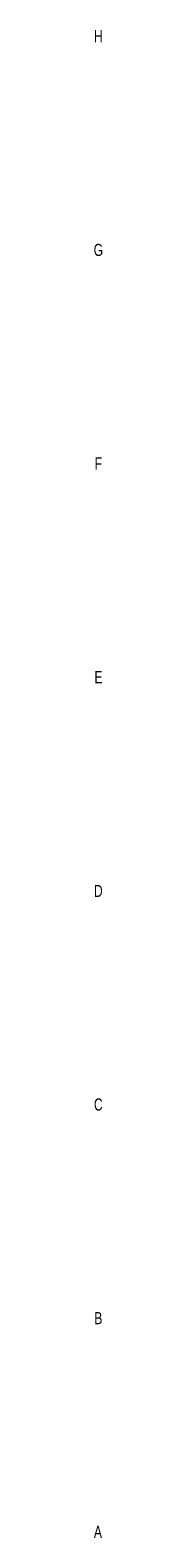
# Model space of a CAD drawing. Header units: inches. Extents: x 0.1 to 87.3, y 0.1 to 33.9.
# Tile 174 of 174: x 87.142 to 87.341, y 2.54 to 32.53. Entities that reach past the tile are written whole.
import ezdxf

# ---------------------------------------------------------------- set-up
doc = ezdxf.new("R2010")
doc.units = ezdxf.units.IN
doc.header["$MEASUREMENT"] = 0
doc.styles.add('SLDTEXTSTYLE0', font='TXT', dxfattribs={"width": 0.75})

msp = doc.modelspace()

# ---------------------------------------------------------------- texts
at = {"color": 7, "linetype": 'Continuous', "lineweight": 0, "char_height": 0.24, "attachment_point": 2, "style": 'SLDTEXTSTYLE0'}
for s, insert in [('H', (87.24942, 32.52953)), ('G', (87.24925, 28.27798)), ('F', (87.2475, 24.02953)), ('E', (87.25042, 19.77953)), ('D', (87.24725, 15.52798)), ('C', (87.2475, 11.27953)), ('B', (87.24817, 7.02953)), ('A', (87.24042, 2.77953))]:
    msp.add_mtext(s, dxfattribs=dict(at, insert=insert))

doc.saveas('drawing.dxf')
